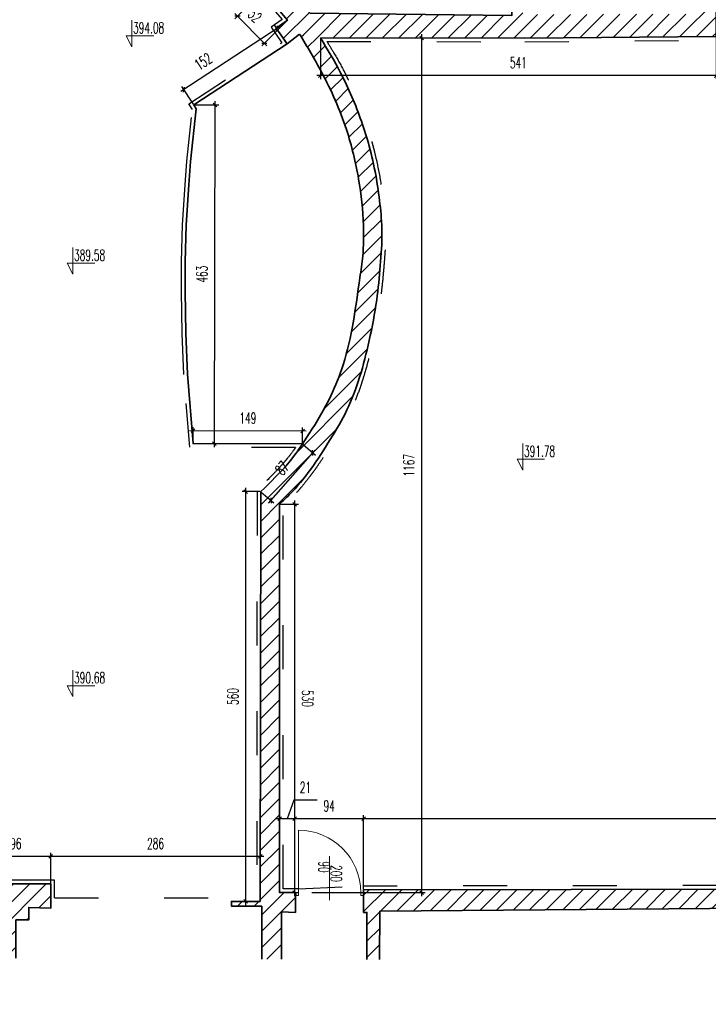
# Model space of a CAD drawing. Header units: millimetres. Extents: x 19887 to 192597, y -14203 to 39042.
# Tile 85 of 256: x 38478 to 39832, y -14072 to -12135. Entities that reach past the tile are written whole.
import ezdxf

# ---------------------------------------------------------------- set-up
doc = ezdxf.new("R2010")
doc.units = ezdxf.units.MM
doc.linetypes.add('ACAD_ISO03W100', pattern=[30, 12, -18])
doc.layers.get('Defpoints').update_dxf_attribs({"color": 4})
for name, color, linetype, lineweight in [('Basen_rzut_poziom_1_obrys', 252, 'Continuous', 35), ('Drzwi', 2, 'Continuous', 5), ('koty wysokościowe', 252, 'Continuous', 0)]:
    doc.layers.add(name, color=color, linetype=linetype, lineweight=lineweight)
for name, color, linetype in [('Sufit podwieszany', 252, 'Continuous'), ('Wymiarowanie', 3, 'Continuous'), ('Wypełnienie', 252, 'Continuous')]:
    doc.layers.add(name, color=color, linetype=linetype)
doc.styles.add('ROMANS', font='romans.shx', dxfattribs={"width": 0.6})
doc.styles.get("Standard").update_dxf_attribs({"font": 'arial.ttf'})
doc.dimstyles.new('000001FB70622F18', dxfattribs={"dimtxt": 20, "dimasz": 5, "dimexe": 5, "dimexo": 1, "dimgap": 20, "dimtad": 1, "dimtoh": 1, "dimdec": 0, "dimtxsty": 'Standard', "dimblk": 'OBLIQUE', "dimcen": 0, "dimdle": 5, "dimclrd": 252, "dimclre": 252, "dimclrt": 252, "dimadec": 0, "dimazin": 0, "dimtfac": 1, "dimtdec": 0, "dimtmove": 0, "dimatfit": 3, "dimldrblk": 'OBLIQUE', "dimfxl": 150, "dimfxlon": 1, "dimlwd": 25, "dimlwe": 25, "dimarcsym": 1})
pattern_1 = [(45, (3252.028, -2175.285), (-11.22532, 11.22532), [])]

# ---------------------------------------------------------------- blocks, each defined once
blk = doc.blocks.new('_Oblique')
at = {"color": 0, "linetype": 'ByBlock', "lineweight": -2}
blk.add_line((-0.5, -0.5), (0.5, 0.5), dxfattribs=at)
blk = doc.blocks.new('*D896')
at = {"layer": 'Defpoints', "color": 0}
for p in [(1960.2, -5268.3), (2501, -5266.4), (1960.2, -5319.7)]:
    blk.add_point(p, dxfattribs=at)
at = {"layer": 'Wymiarowanie', "color": 252, "linetype": 'Continuous', "lineweight": 25}
for p, q in [((1960.2, -5269.3), (1960.2, -5324.7)), ((2501, -5267.4), (2501, -5324.7)), ((2506, -5319.7), (1955.2, -5319.7))]:
    blk.add_line(p, q, dxfattribs=at)
at = {"layer": 'Wymiarowanie', "color": 252, "linetype": 'ByBlock', "lineweight": 25, "xscale": 5, "yscale": 5, "zscale": 5, "rotation": 180}
blk.add_blockref('_Oblique', (1960.2, -5319.7), dxfattribs=at)
at = {"layer": 'Wymiarowanie', "color": 252, "linetype": 'ByBlock', "lineweight": 25, "xscale": 5, "yscale": 5, "zscale": 5}
blk.add_blockref('_Oblique', (2501, -5319.7), dxfattribs=at)
at = {"layer": 'Wymiarowanie', "color": 252, "insert": (2230.6, -5302.2), "char_height": 15, "attachment_point": 5, "style": 'ROMANS'}
blk.add_mtext('541', dxfattribs=at)
blk = doc.blocks.new('*D899')
at = {"layer": 'Defpoints', "color": 0}
for p in [(1960.2, -5268.3), (1904.5, -6435.5), (2098.5, -6435.5)]:
    blk.add_point(p, dxfattribs=at)
at = {"layer": 'Wymiarowanie', "color": 252, "linetype": 'Continuous', "lineweight": 25}
for p, q in [((1961.2, -5268.3), (2103.5, -5268.3)), ((2098.5, -5263.3), (2098.5, -6440.5)), ((1948.5, -6435.5), (2103.5, -6435.5))]:
    blk.add_line(p, q, dxfattribs=at)
at = {"layer": 'Wymiarowanie', "color": 252, "linetype": 'ByBlock', "lineweight": 25, "xscale": 5, "yscale": 5, "zscale": 5}
for p, rotation in [((2098.5, -5268.3), 90.00000000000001), ((2098.5, -6435.5), 270)]:
    blk.add_blockref('_Oblique', p, dxfattribs=dict(at, rotation=rotation))
at = {"layer": 'Wymiarowanie', "color": 252, "insert": (2081, -5851.9), "char_height": 15, "attachment_point": 5, "rotation": 90, "style": 'ROMANS'}
blk.add_mtext('1167', dxfattribs=at)
blk = doc.blocks.new('*D900')
at = {"layer": 'Defpoints', "color": 0}
for p in [(1904.2, -5905.2), (1925.2, -5905.2), (1904.5, -6435.5)]:
    blk.add_point(p, dxfattribs=at)
at = {"layer": 'Wymiarowanie', "color": 252, "linetype": 'Continuous', "lineweight": 25}
for p, q in [((1925.2, -6440.5), (1925.2, -5900.2)), ((1905.2, -5905.2), (1930.2, -5905.2)), ((1905.5, -6435.5), (1930.2, -6435.5))]:
    blk.add_line(p, q, dxfattribs=at)
at = {"layer": 'Wymiarowanie', "color": 252, "linetype": 'ByBlock', "lineweight": 25, "xscale": 5, "yscale": 5, "zscale": 5}
for p, rotation in [((1925.2, -5905.2), 90.00000000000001), ((1925.2, -6435.5), 270)]:
    blk.add_blockref('_Oblique', p, dxfattribs=dict(at, rotation=rotation))
at = {"layer": 'Wymiarowanie', "color": 252, "insert": (1942.7, -6170.4), "char_height": 15, "attachment_point": 5, "rotation": 270, "style": 'ROMANS'}
blk.add_mtext('530', dxfattribs=at)
blk = doc.blocks.new('*D910')
at = {"layer": 'Defpoints', "color": 0}
for p in [(1858.2, -5887.9), (1878.7, -5887.9), (1878.1, -6447.7)]:
    blk.add_point(p, dxfattribs=at)
at = {"layer": 'Wymiarowanie', "color": 252, "linetype": 'Continuous', "lineweight": 25}
for p, q in [((1877.7, -5887.9), (1853.2, -5887.9)), ((1858.2, -6452.7), (1858.2, -5882.9)), ((1877.1, -6447.7), (1853.2, -6447.7))]:
    blk.add_line(p, q, dxfattribs=at)
at = {"layer": 'Wymiarowanie', "color": 252, "linetype": 'ByBlock', "lineweight": 25, "xscale": 5, "yscale": 5, "zscale": 5}
for p, rotation in [((1858.2, -5887.9), 90.00000000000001), ((1858.2, -6447.7), 270)]:
    blk.add_blockref('_Oblique', p, dxfattribs=dict(at, rotation=rotation))
at = {"layer": 'Wymiarowanie', "color": 252, "insert": (1840.7, -6167.8), "char_height": 15, "attachment_point": 5, "rotation": 90, "style": 'ROMANS'}
blk.add_mtext('560', dxfattribs=at)
blk = doc.blocks.new('*D913')
at = {"layer": 'Defpoints', "color": 0}
for p in [(1935.8, -5822.8), (1949.7, -5835), (1878.7, -5887.9)]:
    blk.add_point(p, dxfattribs=at)
at = {"layer": 'Wymiarowanie', "color": 252, "linetype": 'Continuous', "lineweight": 25}
for p, q in [((1889.3, -5903.9), (1953, -5831.3)), ((1936.6, -5823.5), (1953.5, -5838.3)), ((1879.5, -5888.6), (1896.4, -5903.4))]:
    blk.add_line(p, q, dxfattribs=at)
at = {"layer": 'Wymiarowanie', "color": 252, "linetype": 'ByBlock', "lineweight": 25, "xscale": 5, "yscale": 5, "zscale": 5}
for p, rotation in [((1949.7, -5835), 48.7550695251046), ((1892.6, -5900.1), 228.7550695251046)]:
    blk.add_blockref('_Oblique', p, dxfattribs=dict(at, rotation=rotation))
at = {"layer": 'Wymiarowanie', "color": 252, "insert": (1908, -5856), "char_height": 15, "attachment_point": 5, "rotation": 48.7551, "style": 'ROMANS'}
blk.add_mtext('87', dxfattribs=at)
blk = doc.blocks.new('*D911')
at = {"layer": 'Defpoints', "color": 0}
for p in [(1786.4, -5804.8), (1786.4, -5822.3), (1935.8, -5822.8)]:
    blk.add_point(p, dxfattribs=at)
at = {"layer": 'Wymiarowanie', "color": 252, "linetype": 'Continuous', "lineweight": 25}
for p, q in [((1940.9, -5805.4), (1781.4, -5804.8)), ((1786.4, -5821.3), (1786.5, -5799.8)), ((1935.8, -5821.8), (1935.9, -5800.3))]:
    blk.add_line(p, q, dxfattribs=at)
at = {"layer": 'Wymiarowanie', "color": 252, "linetype": 'ByBlock', "lineweight": 25, "xscale": 5, "yscale": 5, "zscale": 5}
for p, rotation in [((1786.4, -5804.8), 179.8033719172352), ((1935.9, -5805.3), 359.8033719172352)]:
    blk.add_blockref('_Oblique', p, dxfattribs=dict(at, rotation=rotation))
at = {"layer": 'Wymiarowanie', "color": 252, "insert": (1861.2, -5787.6), "char_height": 15, "attachment_point": 5, "rotation": 359.8034, "style": 'ROMANS'}
blk.add_mtext('149', dxfattribs=at)
blk = doc.blocks.new('*D912')
at = {"layer": 'Defpoints', "color": 0}
for p in [(1787.2, -5359.7), (1816.4, -5359.8), (1786.4, -5822.3)]:
    blk.add_point(p, dxfattribs=at)
at = {"layer": 'Wymiarowanie', "color": 252, "linetype": 'Continuous', "lineweight": 25}
for p, q in [((1788.2, -5359.7), (1821.4, -5359.8)), ((1815.5, -5827.4), (1816.4, -5354.8)), ((1787.4, -5822.3), (1820.5, -5822.4))]:
    blk.add_line(p, q, dxfattribs=at)
at = {"layer": 'Wymiarowanie', "color": 252, "linetype": 'ByBlock', "lineweight": 25, "xscale": 5, "yscale": 5, "zscale": 5}
for p, rotation in [((1816.4, -5359.8), 89.89515481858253), ((1815.5, -5822.4), 269.8951548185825)]:
    blk.add_blockref('_Oblique', p, dxfattribs=dict(at, rotation=rotation))
at = {"layer": 'Wymiarowanie', "color": 252, "insert": (1798.4, -5591), "char_height": 15, "attachment_point": 5, "rotation": 89.8952, "style": 'ROMANS'}
blk.add_mtext('463', dxfattribs=at)
blk = doc.blocks.new('*D907')
at = {"layer": 'Defpoints', "color": 0}
for p in [(1914.6, -5276.4), (1773.6, -5338.9), (1787.2, -5359.7)]:
    blk.add_point(p, dxfattribs=at)
at = {"layer": 'Wymiarowanie', "color": 252, "linetype": 'Continuous', "lineweight": 25}
for p, q in [((1905.1, -5252.8), (1769.4, -5341.6)), ((1914.1, -5275.5), (1898.2, -5251.3)), ((1786.7, -5358.9), (1770.8, -5334.7))]:
    blk.add_line(p, q, dxfattribs=at)
at = {"layer": 'Wymiarowanie', "color": 252, "linetype": 'ByBlock', "lineweight": 25, "xscale": 5, "yscale": 5, "zscale": 5}
for p, rotation in [((1900.9, -5255.5), 33.20904708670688), ((1773.6, -5338.9), 213.2090470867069)]:
    blk.add_blockref('_Oblique', p, dxfattribs=dict(at, rotation=rotation))
at = {"layer": 'Wymiarowanie', "color": 252, "insert": (1800.2, -5300.6), "char_height": 15, "attachment_point": 5, "rotation": 33.209, "style": 'ROMANS'}
blk.add_mtext('152', dxfattribs=at)
blk = doc.blocks.new('*D915')
at = {"layer": 'Defpoints', "color": 0}
for p in [(1878.5, -5207.4), (1915.1, -5244.3), (1883.6, -5275.6)]:
    blk.add_point(p, dxfattribs=at)
at = {"layer": 'Wymiarowanie', "color": 252, "linetype": 'Continuous', "lineweight": 25}
for p, q in [((1877.8, -5208.1), (1843.4, -5242.3)), ((1843.4, -5235.2), (1887.1, -5279.2)), ((1914.4, -5245), (1880, -5279.2))]:
    blk.add_line(p, q, dxfattribs=at)
at = {"layer": 'Wymiarowanie', "color": 252, "linetype": 'ByBlock', "lineweight": 25, "xscale": 5, "yscale": 5, "zscale": 5}
for p, rotation in [((1846.9, -5238.8), 134.8099633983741), ((1883.6, -5275.6), 314.8099633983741)]:
    blk.add_blockref('_Oblique', p, dxfattribs=dict(at, rotation=rotation))
at = {"layer": 'Wymiarowanie', "color": 252, "insert": (1870.7, -5237.9), "char_height": 15, "attachment_point": 5, "rotation": 314.81, "style": 'ROMANS'}
blk.add_mtext('52', dxfattribs=at)
blk = doc.blocks.new('*D933')
at = {"layer": 'Defpoints', "color": 0}
for p in [(1592, -6386.2), (1592, -6447.7), (1878.1, -6447.7)]:
    blk.add_point(p, dxfattribs=at)
at = {"layer": 'Wymiarowanie', "color": 252, "linetype": 'Continuous', "lineweight": 25}
for p, q in [((1883.1, -6386.2), (1587, -6386.2)), ((1592, -6446.7), (1592, -6381.2)), ((1878.1, -6446.7), (1878.1, -6381.2))]:
    blk.add_line(p, q, dxfattribs=at)
at = {"layer": 'Wymiarowanie', "color": 252, "linetype": 'ByBlock', "lineweight": 25, "xscale": 5, "yscale": 5, "zscale": 5, "rotation": 180}
blk.add_blockref('_Oblique', (1592, -6386.2), dxfattribs=at)
at = {"layer": 'Wymiarowanie', "color": 252, "linetype": 'ByBlock', "lineweight": 25, "xscale": 5, "yscale": 5, "zscale": 5}
blk.add_blockref('_Oblique', (1878.1, -6386.2), dxfattribs=at)
at = {"layer": 'Wymiarowanie', "color": 252, "insert": (1735.1, -6368.7), "char_height": 15, "attachment_point": 5, "style": 'ROMANS'}
blk.add_mtext('286', dxfattribs=at)
blk = doc.blocks.new('*D929')
at = {"layer": 'Defpoints', "color": 0}
for p in [(1496.3, -6386.2), (1496.3, -6423.6), (1592, -6447.7)]:
    blk.add_point(p, dxfattribs=at)
at = {"layer": 'Wymiarowanie', "color": 252, "linetype": 'Continuous', "lineweight": 25}
for p, q in [((1597, -6386.2), (1491.3, -6386.2)), ((1496.3, -6422.6), (1496.3, -6381.2)), ((1592, -6446.7), (1592, -6381.2))]:
    blk.add_line(p, q, dxfattribs=at)
at = {"layer": 'Wymiarowanie', "color": 252, "linetype": 'ByBlock', "lineweight": 25, "xscale": 5, "yscale": 5, "zscale": 5, "rotation": 180}
blk.add_blockref('_Oblique', (1496.3, -6386.2), dxfattribs=at)
at = {"layer": 'Wymiarowanie', "color": 252, "linetype": 'ByBlock', "lineweight": 25, "xscale": 5, "yscale": 5, "zscale": 5}
blk.add_blockref('_Oblique', (1592, -6386.2), dxfattribs=at)
at = {"layer": 'Wymiarowanie', "color": 252, "insert": (1544.2, -6368.7), "char_height": 15, "attachment_point": 5, "style": 'ROMANS'}
blk.add_mtext('96', dxfattribs=at)
blk = doc.blocks.new('*D961')
at = {"layer": 'Defpoints', "color": 0}
for p in [(2019.3, -6334.7), (2019.3, -6431.7), (3720.1, -6429.1)]:
    blk.add_point(p, dxfattribs=at)
at = {"layer": 'Wymiarowanie', "color": 252, "linetype": 'Continuous', "lineweight": 25}
for p, q in [((2019.3, -6430.7), (2019.3, -6329.7)), ((3720.1, -6428.1), (3720.1, -6329.7)), ((3725.1, -6334.7), (2014.3, -6334.7))]:
    blk.add_line(p, q, dxfattribs=at)
at = {"layer": 'Wymiarowanie', "color": 252, "linetype": 'ByBlock', "lineweight": 25, "xscale": 5, "yscale": 5, "zscale": 5, "rotation": 180}
blk.add_blockref('_Oblique', (2019.3, -6334.7), dxfattribs=at)
at = {"layer": 'Wymiarowanie', "color": 252, "linetype": 'ByBlock', "lineweight": 25, "xscale": 5, "yscale": 5, "zscale": 5}
blk.add_blockref('_Oblique', (3720.1, -6334.7), dxfattribs=at)
at = {"layer": 'Wymiarowanie', "color": 252, "insert": (2869.7, -6317.2), "char_height": 15, "attachment_point": 5, "style": 'ROMANS'}
blk.add_mtext('1701', dxfattribs=at)
blk = doc.blocks.new('*D962')
at = {"layer": 'Defpoints', "color": 0}
for p in [(1925.2, -6334.7), (1925.2, -6435.5), (2019.3, -6431.7)]:
    blk.add_point(p, dxfattribs=at)
at = {"layer": 'Wymiarowanie', "color": 252, "linetype": 'Continuous', "lineweight": 25}
for p, q in [((1925.2, -6434.5), (1925.2, -6329.7)), ((2019.3, -6430.7), (2019.3, -6329.7)), ((2024.3, -6334.7), (1920.2, -6334.7))]:
    blk.add_line(p, q, dxfattribs=at)
at = {"layer": 'Wymiarowanie', "color": 252, "linetype": 'ByBlock', "lineweight": 25, "xscale": 5, "yscale": 5, "zscale": 5, "rotation": 180}
blk.add_blockref('_Oblique', (1925.2, -6334.7), dxfattribs=at)
at = {"layer": 'Wymiarowanie', "color": 252, "linetype": 'ByBlock', "lineweight": 25, "xscale": 5, "yscale": 5, "zscale": 5}
blk.add_blockref('_Oblique', (2019.3, -6334.7), dxfattribs=at)
at = {"layer": 'Wymiarowanie', "color": 252, "insert": (1972.2, -6317.2), "char_height": 15, "attachment_point": 5, "style": 'ROMANS'}
blk.add_mtext('94', dxfattribs=at)
blk = doc.blocks.new('*D963')
at = {"layer": 'Defpoints', "color": 0}
for p in [(1904.5, -6334.7), (1904.5, -6435.5), (1925.2, -6435.5)]:
    blk.add_point(p, dxfattribs=at)
at = {"layer": 'Wymiarowanie', "color": 252, "linetype": 'Continuous', "lineweight": 25}
for p, q in [((1923.8, -6309.5), (1914.8, -6334.7)), ((1955.8, -6309.5), (1923.8, -6309.5)), ((1904.5, -6434.5), (1904.5, -6329.7)), ((1925.2, -6434.5), (1925.2, -6329.7)), ((1930.2, -6334.7), (1899.5, -6334.7))]:
    blk.add_line(p, q, dxfattribs=at)
at = {"layer": 'Wymiarowanie', "color": 252, "linetype": 'ByBlock', "lineweight": 25, "xscale": 5, "yscale": 5, "zscale": 5, "rotation": 180}
blk.add_blockref('_Oblique', (1904.5, -6334.7), dxfattribs=at)
at = {"layer": 'Wymiarowanie', "color": 252, "linetype": 'ByBlock', "lineweight": 25, "xscale": 5, "yscale": 5, "zscale": 5}
blk.add_blockref('_Oblique', (1925.2, -6334.7), dxfattribs=at)
at = {"layer": 'Wymiarowanie', "color": 252, "insert": (1939.8, -6292), "char_height": 15, "attachment_point": 5, "style": 'ROMANS'}
blk.add_mtext('21', dxfattribs=at)
blk = doc.blocks.new('G$CF5E15B28')
at = {"layer": 'Wypełnienie'}
h = blk.add_hatch(dxfattribs=at)
h.set_pattern_fill('ANSI31', color=253, scale=5, angle=90)
h.set_pattern_definition(pattern_1)
h.paths.add_polyline_path([(1315.6, -6425.8), (1315.6, -6421.3), (83.7, -6430.3), (-170.6, -6431), (-170.6, -6417.4), (-209.7, -6418), (-209.7, -6396.4), (-210.8, -6396.4), (-210.8, -6392), (-220.5, -6392), (-220.5, -6393.7), (-226.3, -6393.7), (-226.3, -6417), (-554.5, -6419.4), (-565.6, -6419.5), (-574.8, -6475.5), (-569.1, -6475.5), (-563.1, -6462.5), (-558.1, -6475.5), (-553.1, -6488.5), (-548.1, -6475.5), (-543.1, -6475.5), (-219.9, -6473.5), (-219.8, -6505.6), (-214.1, -6505.6), (-208.1, -6492.6), (-203.1, -6505.6), (-198.1, -6518.6), (-193.1, -6505.6), (-185.6, -6505.2), (-185.7, -6473.2), (292.8, -6469.2), (293, -6507.3), (295.7, -6507.3), (298.7, -6500.9), (301.1, -6507.3), (303.6, -6513.6), (306, -6507.3), (309.2, -6507.1), (309.2, -6469.1), (787.3, -6462.7), (787.3, -6507.3), (789.2, -6507.3), (792.1, -6500.9), (794.6, -6507.3), (797, -6513.6), (799.5, -6507.3), (802.6, -6507.1), (802.6, -6461.9), (1315.6, -6459.9)])
h.paths.add_polyline_path([(1592, -6423.6), (1496.3, -6423.6), (1496.3, -6444.3), (1483.9, -6444.3), (1483.9, -6456), (1438.3, -6456), (1438.3, -6451.3), (1392.8, -6451.3), (1392.8, -6445.2), (1383, -6445.2), (1383, -6425.8), (1315.6, -6425.8), (1315.6, -6459.9), (1348.9, -6459.9), (1348.9, -6479.3), (1358.7, -6479.3), (1358.7, -6485.5), (1404.2, -6485.5), (1404.2, -6490.1), (1510.2, -6490.1), (1510.1, -6525.5), (1515.8, -6525.5), (1521.7, -6512.5), (1526.7, -6525.5), (1531.7, -6538.5), (1536.7, -6525.5), (1544.3, -6525.1), (1544.3, -6473), (1561.8, -6473), (1561.8, -6455.9), (1592, -6457)])
h.paths.add_polyline_path([(-724.6, -5974), (-634.7, -5772.6), (-642.5, -5762.3), (-646.6, -5753.4), (-748.5, -5969.9), (-748.5, -6044.9), (-753.7, -6157), (-765.1, -6421.3), (-745.4, -6421.7)])
h.paths.add_polyline_path([(108.9, -4624), (80.7, -4624), (81.6, -4637.3), (-190.7, -4637.9), (-190.7, -4625.2), (-247.7, -4625.2), (-247.7, -4632.7), (-384.6, -4630.4), (-381.8, -4456.7), (-409.3, -4456.7), (-408.3, -4356), (-380.3, -4356.4), (-374.8, -3966), (-403.4, -3966), (-402, -3864.7), (-374.3, -3865.4), (-368, -3433.4), (-397.8, -3433.7), (-397.3, -3383.2), (-413.3, -3383), (-413.9, -3449.9), (-384.3, -3449.6), (-390, -3849), (-417.7, -3848.3), (-419.6, -3982), (-391, -3982), (-396.1, -4340.2), (-424.1, -4339.8), (-425.4, -4472.6), (-398, -4472.7), (-400.2, -4658.2), (-400.4, -4668.2), (-400.4, -4674.2), (-240.5, -4673.1), (-240.5, -4687.8), (-232.4, -4687.8), (-232.4, -4689.7), (-212.4, -4689.7), (-212.4, -4685.8), (-210.5, -4685.8), (-210.5, -4664.4), (108.9, -4664.4)])
h = blk.add_hatch(dxfattribs=at)
h.set_pattern_fill('ANSI31', color=253, scale=5, angle=90)
h.set_pattern_definition(pattern_1)
h.paths.add_polyline_path([(2502.6, -4663.8), (2798.3, -4664.5), (2798.3, -4636.4), (2657, -4636.4), (2657, -4636.2), (2513.7, -4636.2), (2513.7, -4636.2), (2250, -4636.2), (2250.4, -4620.5), (2221.8, -4620.5), (2221.8, -4900.1), (2227.2, -4900.1), (2227.2, -4903.2), (2237, -4903.2), (2236.7, -4663.5), (2455.8, -4662.7), (2455.9, -4684.4), (2479.1, -4684.4), (2479.1, -4846.1), (2441.2, -4846.1), (2441.2, -5061.1), (2479.1, -5061.1), (2479.1, -5235.7), (2236.6, -5236.4), (2236.6, -4996.1), (2227.3, -4996.1), (2227.3, -4999.6), (2221.8, -4999.6), (2221.8, -5237.7), (1946.4, -5234.7), (1906.6, -5192.3), (1906.6, -5161), (1878.5, -5161), (1878.5, -5207.4), (1899.2, -5225.5), (1915.1, -5244.3), (1899.7, -5254.9), (1914.6, -5276.4), (1931.8, -5263.1), (1960.2, -5268.3), (2239.5, -5268.5), (2501, -5266.4), (2501.4, -5157.5), (2570.2, -5157.5), (2570.2, -5152.9), (2573.7, -5152.9), (2573.7, -5140.2), (2500.2, -5140.2)])
h = blk.add_hatch(dxfattribs=at)
h.set_pattern_fill('ANSI31', color=253, scale=5, angle=90)
h.set_pattern_definition(pattern_1)
h.paths.add_polyline_path([(2041, -6527), (2041.3, -6461.1), (2661.1, -6455.8), (3095.5, -6457.4), (3095.4, -6471.7), (3096.9, -6471.7), (3099.8, -6465.3), (3104.7, -6478), (3107.2, -6471.7), (3110.3, -6471.5), (3110.5, -6457.4), (3244.1, -6458.2), (3244.1, -6466.1), (3254.7, -6466.1), (3255.4, -6463.3), (3255.4, -6458.2), (3382.3, -6458.6), (3382.2, -6473.7), (3385.6, -6473.7), (3388.6, -6467.4), (3393.5, -6480.1), (3395.9, -6473.7), (3399.1, -6473.6), (3399.1, -6457.3), (3524, -6458.7), (3524, -6464.3), (3533.6, -6464.3), (3534.9, -6462.5), (3534.9, -6458.5), (3734.4, -6459.2), (3734.2, -6474), (3736.4, -6474), (3740.6, -6464.9), (3747.6, -6483.1), (3751.1, -6474), (3754.6, -6473.8), (3754.7, -6441.8), (3766.5, -6441.8), (3766.5, -6394.4), (3752.9, -6394.4), (3744.9, -4921), (3733.8, -4921), (3733.8, -4933.7), (3715.7, -4933.7), (3714.8, -5140.2), (3599.8, -5140.2), (3599.8, -5147.1), (3605.2, -5147.1), (3605.2, -5151.8), (3714.7, -5151.4), (3720.1, -6429.1), (2019.3, -6431.7), (2019.3, -6462.6), (2023.8, -6462.6), (2023.8, -6527)])
h = blk.add_hatch(dxfattribs=at)
h.set_pattern_fill('ANSI31', color=253, scale=5, angle=90)
h.set_pattern_definition(pattern_1)
edge = h.paths.add_edge_path()
edge.add_spline(control_points=[(1904.2, -5905.2), (1908.8, -5901), (1924.6, -5886.4), (1948.3, -5856.9), (1973.5, -5817.4), (1998, -5776.6), (2015.1, -5730.6), (2027.7, -5680.2), (2037.5, -5629.3), (2042.1, -5579.6), (2045.3, -5535.9), (2040.8, -5481.2), (2029.8, -5418.6), (2008.5, -5359.4), (1985.9, -5309.9), (1969.9, -5283.9), (1960.2, -5268.3)], knot_values=[0, 0, 0, 0, 185.721498, 645.245144, 1127.816571, 1592.950203, 2071.346658, 2590.647897, 3152.910739, 3624.12275, 4085.853925, 4465.457785, 5268.457152, 5983.547645, 6347.591596, 6898.151452, 6898.151452, 6898.151452, 6898.151452], degree=3, periodic=0)
edge.add_line((1960.2, -5268.3), (1931.8, -5263.1))
edge.add_spline(control_points=[(1931.8, -5263.1), (1942.1, -5280.1), (1967, -5321.7), (1996.5, -5387.6), (2013.3, -5459), (2020, -5517.2), (2019.1, -5562.4), (2012.7, -5606.5), (2005.9, -5656.3), (1993.9, -5710.9), (1973.7, -5761.9), (1947.6, -5805.8), (1917, -5850.8), (1892.1, -5875), (1878.7, -5887.9)], knot_values=[0, 0, 0, 0, 596.375859, 1454.588232, 2152.093539, 2789.338753, 3205.679843, 3504.252664, 4126.274061, 4714.485074, 5174.054603, 5765.234175, 6243.908914, 6802.16765, 6802.16765, 6802.16765, 6802.16765], degree=3, periodic=0)
edge.add_line((1878.7, -5887.9), (1904.2, -5905.2))
h = blk.add_hatch(dxfattribs=at)
h.set_pattern_fill('ANSI31', color=253, scale=5, angle=90)
h.set_pattern_definition(pattern_1)
h.paths.add_polyline_path([(1926.1, -6462.6), (1926.1, -6435.5), (1904.5, -6435.5), (1904.2, -5905.2), (1878.7, -5887.9), (1878.1, -6447.7), (1838.7, -6447.7), (1838.7, -6454), (1880.4, -6454.2), (1880.2, -6526.6), (1907.1, -6526.6), (1907.3, -6461.9)])
at = {"layer": 'Basen_rzut_poziom_1_obrys', "color": 253, "elevation": 0}
for points in [[(2221.8, -4999.6), (2221.8, -5237.7), (1946.4, -5234.7), (1906.6, -5192.3), (1906.6, -5161), (1878.5, -5161), (1878.5, -5207.4), (1899.2, -5225.5), (1915.1, -5244.3), (1899.7, -5254.9), (1914.6, -5276.4), (1931.8, -5263.1)], [(1960.2, -5268.3), (2239.5, -5268.5), (2501, -5266.4), (2501.4, -5157.5), (2570.2, -5157.5), (2570.2, -5152.9), (2573.7, -5152.9), (2573.7, -5140.2), (2500.2, -5140.2)], [(1935.8, -5822.8), (1786.4, -5822.3), (1778.7, -5727.7), (1776.2, -5671.7), (1775.6, -5614.2), (1775.3, -5574.3), (1776.8, -5524.1), (1780.4, -5469.2), (1782.7, -5437), (1790.5, -5365.1), (1787.2, -5359.7), (1914.6, -5276.4)], [(1878.7, -5887.9), (1878.1, -6447.7)], [(1926.1, -6462.6), (1926.1, -6435.5), (1904.5, -6435.5), (1904.2, -5905.2)], [(1592, -6423.6), (1496.3, -6423.6), (1496.3, -6444.3), (1483.9, -6444.3), (1483.9, -6456), (1438.3, -6456), (1438.3, -6451.3), (1392.8, -6451.3), (1392.8, -6445.2), (1383, -6445.2), (1383, -6425.8), (1315.6, -6425.8), (1315.6, -6425.8), (1315.6, -6425.8), (1315.6, -6425.8), (1315.6, -6425.8), (1315.6, -6425.8), (1315.6, -6425.8)], [(1592, -6423.6), (1592, -6457), (1561.8, -6455.9), (1561.8, -6473), (1544.3, -6473), (1544.3, -6525.1)], [(3720.1, -6429.1), (2019.3, -6431.7)], [(2019.3, -6431.7), (2019.3, -6462.6)], [(1878.1, -6447.7), (1838.7, -6447.7), (1838.7, -6454), (1880.4, -6454.2)], [(1880.2, -6526.6), (1880.4, -6454.2)], [(1926.1, -6462.6), (1907.3, -6461.9), (1907.1, -6526.6)], [(2023.8, -6527), (2023.8, -6462.6), (2019.3, -6462.6)], [(2041, -6527), (2041.3, -6461.1)], [(2041.3, -6461.1), (2661.1, -6455.8)]]:
    blk.add_lwpolyline(points, dxfattribs=at)
at = {"layer": 'Basen_rzut_poziom_1_obrys', "color": 253}
for points in [[(1931.8, -5263.1, 0), (1961.7, -5314.7, 0), (1995.8, -5393.5, 0), (2012.4, -5461.2, 0), (2019.1, -5524.6, 0), (2018, -5566.2, 0), (2014.2, -5595.8, 0), (2004.9, -5657.3, 0), (1991.3, -5714.6, 0), (1974.4, -5757.3, 0), (1945.1, -5808.7, 0), (1917.4, -5847.7, 0), (1878.7, -5887.9, 0)], [(1960.2, -5268.3, 0), (1987.9, -5315.9, 0), (2003.3, -5348.9, 0), (2026.9, -5416.3, 0), (2041.6, -5495.3, 0), (2044.2, -5533.2, 0), (2042, -5579.3, 0), (2037.1, -5626.2, 0), (2026.9, -5681.5, 0), (2013.8, -5731.7, 0), (1996.5, -5776.3, 0), (1973.7, -5816.8, 0), (1947.1, -5857.1, 0), (1917.7, -5892.4, 0), (1904.2, -5905.2, 0)]]:
    blk.add_spline(points, degree=3, dxfattribs=at)
at = {"layer": 'Drzwi', "color": 253, "elevation": 0}
for points in [[(1930.1, -6435.5), (1930.1, -6350.4)], [(1972.6, -6426), (1972.6, -6386)], [(1972.6, -6426), (1972.6, -6446)]]:
    blk.add_lwpolyline(points, dxfattribs=at)
for points in [[(1926.1, -6435.5), (1930.1, -6435.5), (1930.1, -6439.5), (1926.1, -6439.5)], [(2015.3, -6435.5), (2019.3, -6435.5), (2019.3, -6439.5), (2015.3, -6439.5)]]:
    blk.add_lwpolyline(points, close=True, dxfattribs=at)
at = {"layer": 'Drzwi', "color": 253}
blk.add_arc((1930.1, -6435.5, 0), 85.2, 0, 90, dxfattribs=at)
at = {"layer": 'koty wysokościowe', "color": 253, "elevation": 0}
for points in [[(1702.5, -5244.2), (1702.5, -5280.4)], [(1695, -5265.4), (1702.5, -5265.4)], [(1702.5, -5280.4), (1695, -5265.4)], [(1702.5, -5265.4), (1732.5, -5265.4)], [(1621.9, -5554.7), (1621.9, -5590.9)], [(1614.4, -5575.9), (1621.9, -5575.9)], [(1621.9, -5590.9), (1614.4, -5575.9)], [(1621.9, -5575.9), (1651.9, -5575.9)], [(2236.5, -5822.4), (2236.5, -5858.6)], [(2229, -5843.6), (2236.5, -5843.6)], [(2236.5, -5858.6), (2229, -5843.6)], [(2236.5, -5843.6), (2266.5, -5843.6)], [(1621.9, -6131.7), (1621.9, -6168)], [(1614.4, -6153), (1621.9, -6153)], [(1621.9, -6168), (1614.4, -6153)], [(1621.9, -6153), (1651.9, -6153)]]:
    blk.add_lwpolyline(points, dxfattribs=at)
at = {"layer": 'Sufit podwieszany', "color": 253, "linetype": 'ACAD_ISO03W100', "ltscale": 5, "elevation": 0}
for points in [[(2216.8, -4999.6), (2216.8, -5232.7), (1948.6, -5229.8), (1911.6, -5190.3), (1911.6, -5156), (1873.5, -5156), (1873.5, -5209.7), (1895.6, -5229), (1907.8, -5243.3), (1892.8, -5253.6), (1907.6, -5275), (1907.6, -5275)], [(1969.2, -5273.3), (2239.5, -5273.5), (2506, -5271.3), (2506.4, -5162.5), (2575.2, -5162.5), (2575.2, -5157.9), (2578.7, -5157.9), (2578.7, -5135.2), (2505.2, -5135.2)], [(1926.3, -5827.8), (1781.8, -5827.3), (1773.7, -5728), (1771.2, -5671.9), (1770.6, -5614.3), (1770.3, -5574.2), (1771.8, -5523.8), (1775.4, -5468.9), (1777.8, -5436.6), (1785.4, -5366.3), (1780.4, -5358.2), (1907.6, -5275)], [(1873.7, -5887.9), (1873.2, -6442.7)], [(1930.1, -6430.5), (1909.5, -6430.5), (1909.2, -5905.2)], [(1597, -6418.6), (1491.3, -6418.6), (1491.3, -6439.3), (1478.9, -6439.3), (1478.9, -6451), (1443.3, -6451), (1443.3, -6446.3), (1397.8, -6446.3), (1397.8, -6440.2), (1388, -6440.2), (1388, -6420.8), (1315.6, -6420.8)], [(1597, -6442.7), (1597, -6442.7), (1597, -6418.6)], [(1930.1, -6430.5), (2019.3, -6426.7)], [(3715.1, -6424.1), (2019.3, -6426.7)], [(1597, -6442.7), (1597, -6442.7), (1873.2, -6442.7)]]:
    blk.add_lwpolyline(points, dxfattribs=at)
at = {"layer": 'Sufit podwieszany', "color": 253, "linetype": 'ACAD_ISO03W100', "ltscale": 5}
for points, knots in [([(1969.2, -5273.3, 0), (1972.4, -5278.5, 0), (1975.5, -5283.7, 0), (1983.3, -5296.8, 0), (1987.8, -5304.7, 0), (1992.6, -5314, 0), (1993.2, -5315.2, 0), (1994.4, -5317.6, 0), (1995, -5318.8, 0), (1996.8, -5322.4, 0), (1998, -5324.8, 0), (2001.4, -5332, 0), (2003.6, -5336.8, 0), (2006.4, -5343.4, 0), (2007.1, -5345, 0), (2009.3, -5350.1, 0), (2010.7, -5353.5, 0), (2013.4, -5360.2, 0), (2014.7, -5363.6, 0), (2018.7, -5373.9, 0), (2021.1, -5380.8, 0), (2024.8, -5391.7, 0), (2026.1, -5395.8, 0), (2028.4, -5403.3, 0), (2029.4, -5406.7, 0), (2031.2, -5412.8, 0), (2031.9, -5415.6, 0), (2033.4, -5421, 0), (2034, -5423.8, 0), (2036, -5432, 0), (2037.3, -5437.5, 0), (2040.7, -5454, 0), (2042.6, -5465.2, 0), (2044.7, -5479.9, 0), (2045.2, -5483.5, 0), (2046, -5489.6, 0), (2046.3, -5492.1, 0), (2047.1, -5499.5, 0), (2047.6, -5504.5, 0), (2048.4, -5514.5, 0), (2048.8, -5519.5, 0), (2049.1, -5527.1, 0), (2049.2, -5529.6, 0), (2049.2, -5533.1, 0), (2049.2, -5534, 0), (2049.2, -5535.8, 0), (2049.2, -5536.7, 0), (2049.2, -5539.3, 0), (2049.2, -5541.1, 0), (2049.1, -5546.4, 0), (2049, -5549.9, 0), (2048.6, -5556.4, 0), (2048.5, -5559.4, 0), (2048, -5565.9, 0), (2047.8, -5569.5, 0), (2047.4, -5574.6, 0), (2047.2, -5576.1, 0), (2047, -5579.2, 0), (2046.9, -5580.7, 0), (2046.6, -5583.9, 0), (2046.5, -5585.4, 0), (2046, -5590.1, 0), (2045.8, -5593.3, 0), (2044.9, -5602.7, 0), (2044.2, -5608.9, 0), (2043.1, -5618.9, 0), (2042.6, -5622.7, 0), (2041.7, -5629.2, 0), (2041.3, -5631.9, 0), (2040.5, -5637.4, 0), (2040, -5640.2, 0), (2038.7, -5648.4, 0), (2037.7, -5653.9, 0), (2036, -5662.8, 0), (2035.3, -5666.1, 0), (2034.1, -5672.2, 0), (2033.5, -5674.9, 0), (2032.5, -5679.6, 0), (2032, -5681.5, 0), (2031.2, -5685.4, 0), (2030.7, -5687.3, 0), (2029.4, -5693.1, 0), (2028.5, -5696.9, 0), (2025.7, -5708.5, 0), (2023.6, -5716.1, 0), (2020.4, -5727.2, 0), (2019.3, -5730.7, 0), (2017.2, -5737.7, 0), (2016, -5741.2, 0), (2012.4, -5751.5, 0), (2009.9, -5758.4, 0), (2006, -5767.7, 0), (2004.9, -5770.2, 0), (2003, -5774.5, 0), (2002.1, -5776.3, 0), (2000.6, -5779.4, 0), (2000, -5780.6, 0), (1998.8, -5783.1, 0), (1998.1, -5784.4, 0), (1996.2, -5788.1, 0), (1994.9, -5790.6, 0), (1990.8, -5797.9, 0), (1988, -5802.7, 0), (1983.9, -5809.6, 0), (1982.6, -5811.7, 0), (1980.3, -5815.5, 0), (1979.3, -5817.2, 0), (1977.6, -5820, 0), (1976.9, -5821.1, 0), (1975.6, -5823.2, 0), (1974.9, -5824.3, 0), (1972.9, -5827.5, 0), (1971.6, -5829.6, 0), (1967.5, -5836, 0), (1964.8, -5840.2, 0), (1960, -5847.4, 0), (1957.9, -5850.5, 0), (1954.1, -5856, 0), (1952.3, -5858.5, 0), (1948.7, -5863.4, 0), (1946.9, -5865.9, 0), (1941.3, -5873.2, 0), (1937.5, -5878, 0), (1932.2, -5884.1, 0), (1931, -5885.6, 0), (1927.1, -5889.9, 0), (1924.5, -5892.7, 0), (1921.3, -5895.9, 0), (1920.8, -5896.3, 0), (1920, -5897.2, 0), (1919.5, -5897.7, 0), (1918.2, -5899, 0), (1917.3, -5899.8, 0), (1914.6, -5902.4, 0), (1912.7, -5904.1, 0), (1909.8, -5906.8, 0), (1908.7, -5907.8, 0), (1907.6, -5908.8, 0)], [89.318979, 89.318979, 89.318979, 89.318979, 271.299805, 271.299805, 542.599611, 542.599611, 582.071722, 582.071722, 621.543832, 621.543832, 700.488054, 700.488054, 858.376498, 858.376498, 912.697364, 912.697364, 1021.339097, 1021.339097, 1129.98083, 1129.98083, 1347.264296, 1347.264296, 1473.131527, 1473.131527, 1579.384926, 1579.384926, 1663.052006, 1663.052006, 1746.719086, 1746.719086, 1914.053246, 1914.053246, 2248.721566, 2248.721566, 2357.220668, 2357.220668, 2431.243653, 2431.243653, 2579.289623, 2579.289623, 2727.335594, 2727.335594, 2803.764545, 2803.764545, 2829.873229, 2829.873229, 2855.981912, 2855.981912, 2908.19928, 2908.19928, 3012.634015, 3012.634015, 3100.865555, 3100.865555, 3207.797933, 3207.797933, 3252.985926, 3252.985926, 3299.977722, 3299.977722, 3346.969518, 3346.969518, 3440.953111, 3440.953111, 3628.920296, 3628.920296, 3740.81696, 3740.81696, 3823.818161, 3823.818161, 3906.819363, 3906.819363, 4072.821765, 4072.821765, 4174.09894, 4174.09894, 4257.941197, 4257.941197, 4316.845854, 4316.845854, 4375.75051, 4375.75051, 4493.559823, 4493.559823, 4729.178449, 4729.178449, 4837.360253, 4837.360253, 4945.542056, 4945.542056, 5161.905663, 5161.905663, 5241.645229, 5241.645229, 5300.807352, 5300.807352, 5342.128284, 5342.128284, 5383.449217, 5383.449217, 5466.091081, 5466.091081, 5631.37481, 5631.37481, 5704.591049, 5704.591049, 5764.582104, 5764.582104, 5802.066939, 5802.066939, 5839.551774, 5839.551774, 5914.521443, 5914.521443, 6064.460782, 6064.460782, 6173.679648, 6173.679648, 6264.173665, 6264.173665, 6354.667682, 6354.667682, 6535.655715, 6535.655715, 6592.262944, 6592.262944, 6705.477402, 6705.477402, 6723.876107, 6723.876107, 6742.274811, 6742.274811, 6779.072221, 6779.072221, 6852.66704, 6852.66704, 6898.151452, 6898.151452, 6898.151452, 6898.151452]), ([(1926.3, -5827.8, 0), (1925.5, -5828.9, 0), (1924.6, -5830.1, 0), (1920.8, -5835.3, 0), (1917.8, -5839.3, 0), (1913.9, -5844, 0), (1913.2, -5844.9, 0), (1911.7, -5846.6, 0), (1911, -5847.5, 0), (1908.8, -5850, 0), (1907.3, -5851.7, 0), (1902.8, -5856.7, 0), (1899.7, -5860, 0), (1891.4, -5868.6, 0), (1886.1, -5873.8, 0), (1878.9, -5880.8, 0), (1877.1, -5882.6, 0), (1873.7, -5887.9, 0)], [6030.18666, 6030.18666, 6030.18666, 6030.18666, 6072.634401, 6072.634401, 6226.37604, 6226.37604, 6260.750949, 6260.750949, 6295.125858, 6295.125858, 6363.875676, 6363.875676, 6501.375312, 6501.375312, 6725.336988, 6725.336988, 6802.16765, 6802.16765, 6802.16765, 6802.16765])]:
    blk.add_open_spline(points, degree=3, knots=knots, dxfattribs=at)
at = {"layer": 'Drzwi', "color": 253, "char_height": 15, "width": 190.296, "attachment_point": 7, "rotation": 270, "style": 'ROMANS'}
for s, insert in [('90', (1957.7, -6392.8, 0)), ('200', (1974.3, -6397.9, 0))]:
    blk.add_mtext(s, dxfattribs=dict(at, insert=insert))
at = {"layer": 'koty wysokościowe', "color": 253, "char_height": 15, "width": 21553.284, "attachment_point": 1, "style": 'ROMANS'}
for s, insert in [('394.08', (1704.4, -5247.1, 0)), ('389.58', (1623.8, -5557.6, 0)), ('391.78', (2238.4, -5825.3, 0)), ('390.68', (1623.8, -6134.6, 0))]:
    blk.add_mtext(s, dxfattribs=dict(at, insert=insert))
at = {"layer": 'Wymiarowanie', "color": 253}
for base, p1, p2, angle, override, picture, middle, dimtype in [((1883.6, -5275.6, 0), (1878.5, -5207.4, 0), (1915.1, -5244.3, 0), 314.81, {"dimtxt": 15, "dimgap": 10, "dimtxsty": 'ROMANS'}, '*D915', (1858.3, -5250.3, 0), 161), ((1773.6, -5338.9, 0), (1914.6, -5276.4, 0), (1787.2, -5359.7, 0), 213.209, {"dimtxt": 15, "dimgap": 10, "dimtxsty": 'ROMANS'}, '*D907', (1809.8, -5315.2, 0), 161), ((1904.5, -6334.7, 0), (1925.2, -6435.5, 0), (1904.5, -6435.5, 0), 0, {"dimtxt": 15, "dimgap": 10, "dimtxsty": 'ROMANS', "dimtmove": 1}, '*D963', (1933.8, -6309.5, 0), 160)]:
    dim = blk.add_linear_dim(base=base, p1=p1, p2=p2, angle=angle, dimstyle='000001FB70622F18', override=override, dxfattribs=at)
    dim.commit()
    dim.dimension.update_dxf_attribs({"geometry": picture, "text_midpoint": middle, "dimtype": dimtype})
for base, p1, p2, angle, override, picture, middle in [((2098.5, -6435.5, 0), (1960.2, -5268.3, 0), (1904.5, -6435.5, 0), 90, {"dimtxt": 15, "dimgap": 10, "dimtxsty": 'ROMANS'}, '*D899', (2081, -5851.9, 0)), ((1960.2, -5319.7, 0), (2501, -5266.4, 0), (1960.2, -5268.3, 0), 0, {"dimtxt": 15, "dimgap": 10, "dimtxsty": 'ROMANS', "dimtmove": 1}, '*D896', (2230.6, -5302.2, 0)), ((1858.2, -5887.9, 0), (1878.1, -6447.7, 0), (1878.7, -5887.9, 0), 90, {"dimtxt": 15, "dimgap": 10, "dimtxsty": 'ROMANS'}, '*D910', (1840.7, -6167.8, 0)), ((1925.2, -5905.2, 0), (1904.5, -6435.5, 0), (1904.2, -5905.2, 0), 90, {"dimtxt": 15, "dimgap": 10, "dimtad": 2, "dimtxsty": 'ROMANS'}, '*D900', (1942.7, -6170.4, 0)), ((1925.2, -6334.7, 0), (2019.3, -6431.7, 0), (1925.2, -6435.5, 0), 0, {"dimtxt": 15, "dimgap": 10, "dimtxsty": 'ROMANS', "dimtmove": 1}, '*D962', (1972.2, -6317.2, 0)), ((2019.3, -6334.7, 0), (3720.1, -6429.1, 0), (2019.3, -6431.7, 0), 0, {"dimtxt": 15, "dimgap": 10, "dimtxsty": 'ROMANS'}, '*D961', (2869.7, -6317.2, 0)), ((1496.3, -6386.2, 0), (1592, -6447.7, 0), (1496.3, -6423.6, 0), 0, {"dimtxt": 15, "dimgap": 10, "dimtxsty": 'ROMANS', "dimtmove": 1}, '*D929', (1544.2, -6368.7, 0))]:
    dim = blk.add_linear_dim(base=base, p1=p1, p2=p2, angle=angle, dimstyle='000001FB70622F18', override=override, dxfattribs=at)
    dim.commit()
    dim.dimension.update_dxf_attribs({"geometry": picture, "text_midpoint": middle})
for p1, p2, distance, picture, middle in [((1786.4, -5822.3, 0), (1787.2, -5359.7, 0), -29.1, '*D912', (1798.4, -5591, 0)), ((1935.8, -5822.8, 0), (1786.4, -5822.3, 0), -17.5, '*D911', (1861.2, -5787.6, 0)), ((1878.7, -5887.9, 0), (1935.8, -5822.8, 0), -18.5, '*D913', (1908, -5856, 0)), ((1878.1, -6447.7, 0), (1592, -6447.7, 0), -61.5, '*D933', (1735.1, -6368.7, 0))]:
    dim = blk.add_aligned_dim(p1=p1, p2=p2, distance=distance, dimstyle='000001FB70622F18', override={"dimtxt": 15, "dimgap": 10, "dimtxsty": 'ROMANS'}, dxfattribs=at)
    dim.commit()
    dim.dimension.update_dxf_attribs({"geometry": picture, "text_midpoint": middle})

msp = doc.modelspace()

# ---------------------------------------------------------------- block references
at = {"xscale": 1.44, "yscale": 1.44, "zscale": 1.44}
msp.add_blockref('G$CF5E15B28', (36246.3, -4584.8, 0), dxfattribs=at)

doc.saveas('drawing.dxf')
